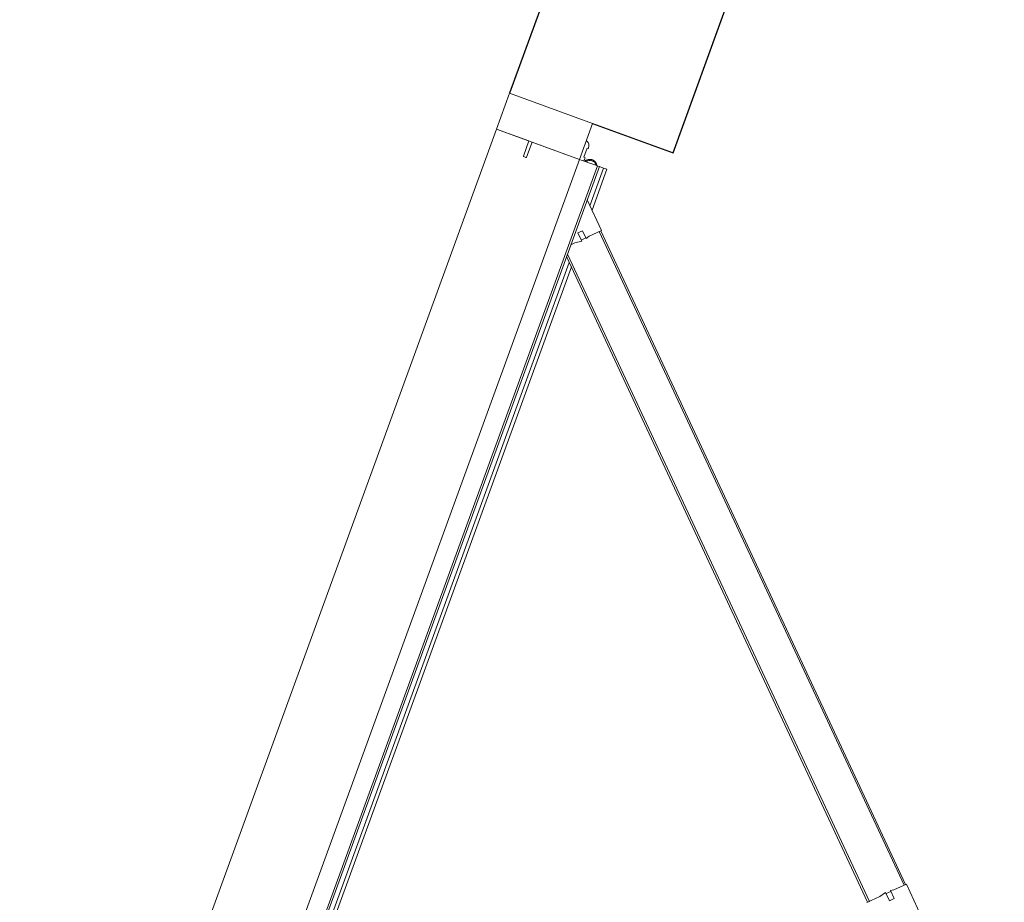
# Model space of a CAD drawing. Header units: inches. Extents: x 424 to 2043, y -237 to 445.
# Tile 18 of 256: x 548.74 to 549.87, y -90.25 to -89.23. Entities that reach past the tile are written whole.
import ezdxf

# ---------------------------------------------------------------- set-up
doc = ezdxf.new("R2010")
doc.units = ezdxf.units.IN
doc.header["$MEASUREMENT"] = 0
doc.layers.add('A-DOOR', color=31, linetype='Continuous', lineweight=9)
doc.layers.add('A-WALL', color=113, linetype='Continuous', lineweight=9)

# ---------------------------------------------------------------- blocks, each defined once
blk = doc.blocks.new('5-panel_Bi-fold_external_door_10806 - Type 1-V1-زیرزمین')
at = {"layer": 'A-DOOR'}
for p, q in [((-1.6227, 0.6934), (-1.6764, 0.6397)), ((-1.6757, 0.639), (-2.262, 0.0527)), ((-1.6743, 0.6376), (-2.2606, 0.0512)), ((-1.6764, 0.6397), (-1.6652, 0.6285)), ((-1.6757, 0.639), (-1.6743, 0.6376)), ((-1.6652, 0.6285), (-1.6632, 0.625)), ((-1.6632, 0.625), (-1.6561, 0.6321)), ((-1.6624, 0.6257), (-1.6582, 0.6215)), ((-1.6518, 0.6279), (-1.6592, 0.6205)), ((-1.6561, 0.6321), (-1.6518, 0.6279)), ((-1.6592, 0.6205), (-1.6526, 0.6159)), ((-1.6526, 0.6159), (-1.641, 0.6043)), ((-1.6432, 0.6065), (-2.2239, 0.0257)), ((-1.6417, 0.605), (-2.2211, 0.0257)), ((-1.6432, 0.6065), (-1.6417, 0.605)), ((-2.2627, 0.0534), (-2.2904, 0.0257)), ((-2.2516, 0.0422), (-2.2627, 0.0534)), ((-2.2606, 0.0512), (-2.262, 0.0527)), ((-2.281, 0.0351), (-2.331, 0.0351)), ((-2.331, 0.0311), (-2.331, 0.0351)), ((-2.2551, 0.033), (-2.248, 0.0401)), ((-2.248, 0.0401), (-2.2516, 0.0422)), ((-2.2435, 0.0361), (-2.2509, 0.0288)), ((-2.2445, 0.0351), (-2.2488, 0.0394)), ((-2.2389, 0.0296), (-2.2435, 0.0361)), ((-0.94, 0.0351), (-2.2117, 0.0351)), ((-2.331, 0.0311), (-2.285, 0.0311)), ((-2.331, 0.0301), (-2.331, 0.0311)), ((-2.331, 0.0255), (-2.331, 0.0301)), ((2.581, 0.0259), (-2.331, 0.0259)), ((-2.331, 0.0255), (-2.331, 0.0259)), ((-2.331, 0.0243), (-2.331, 0.0255)), ((-2.331, 0.0237), (-2.331, 0.0243)), ((2.581, 0.0237), (-2.331, 0.0237)), ((-2.331, 0.0193), (-2.331, 0.0237)), ((-2.2509, 0.0288), (-2.2551, 0.033)), ((-2.2351, 0.0257), (-2.2389, 0.0296)), ((-2.2157, 0.0311), (-0.936, 0.0311)), ((-2.331, 0.0038), (-2.331, 0.0193)), ((-2.331, 0.0016), (-2.375, 0.0016)), ((-2.375, 0.0016), (-2.375, -0.1)), ((-2.3461, 0.0069), (-2.3469, 0.0069)), ((-2.3461, 0.0069), (-2.3469, 0.0069)), ((-2.3461, 0.0053), (-2.3461, 0.0069)), ((-2.3461, 0.0053), (-2.3461, 0.0069)), ((-2.335, 0.0053), (-2.3461, 0.0053)), ((-2.331, 0.0069), (-2.335, 0.0069)), ((-2.335, 0.0069), (-2.335, 0.0053)), ((-2.3325, 0.0094), (-2.3325, 0.0069)), ((-2.3325, 0.0094), (-2.3325, 0.0069)), ((-2.3325, 0.0094), (-2.3325, 0.0069)), ((-2.3325, 0.0094), (-2.3325, 0.0069)), ((-2.331, 0.0016), (-2.331, 0.0038)), ((-2.331, -0.1), (-2.331, 0.0016)), ((-2.331, 0.0016), (2.581, 0.0016)), ((-2.331, -0.0565), (-2.331, 0.0016)), ((-2.3125, -0.0565), (-2.331, -0.0565)), ((-2.331, -0.1), (-2.331, -0.0602)), ((-2.331, -0.0602), (-2.3125, -0.0602)), ((-2.312, -0.0597), (-2.312, -0.057)), ((-2.375, -0.1), (-2.331, -0.1)), ((-2.331, -0.1), (2.581, -0.1))]:
    blk.add_line(p, q, dxfattribs=at)
at = {"layer": 'A-DOOR', "flags": 128}
blk.add_lwpolyline([(-2.3312, 0.0227), (-2.3315, 0.0225), (-2.3317, 0.0224), (-2.332, 0.0222), (-2.3323, 0.022), (-2.3325, 0.0218), (-2.3328, 0.0216), (-2.333, 0.0214), (-2.3332, 0.0212), (-2.3335, 0.0209), (-2.3337, 0.0207), (-2.3339, 0.0204), (-2.3341, 0.0202), (-2.3342, 0.0199), (-2.3344, 0.0196), (-2.3346, 0.0194), (-2.3347, 0.0191), (-2.3348, 0.0188), (-2.335, 0.0185), (-2.3351, 0.0182), (-2.3352, 0.0179), (-2.3352, 0.0176), (-2.3353, 0.0173), (-2.3354, 0.017), (-2.3354, 0.0166), (-2.3355, 0.0163), (-2.3355, 0.016), (-2.3355, 0.0157), (-2.3355, 0.0154), (-2.3355, 0.015), (-2.3355, 0.0147), (-2.3354, 0.0144), (-2.3354, 0.0141), (-2.3353, 0.0138), (-2.3352, 0.0135), (-2.3351, 0.0132), (-2.335, 0.0129), (-2.3349, 0.0126), (-2.3348, 0.0123), (-2.3346, 0.012), (-2.3345, 0.0117), (-2.3343, 0.0114), (-2.3342, 0.0112), (-2.334, 0.0109), (-2.3338, 0.0106), (-2.3336, 0.0104), (-2.3334, 0.0102), (-2.3331, 0.0099), (-2.3329, 0.0097), (-2.3327, 0.0095), (-2.3324, 0.0093), (-2.3322, 0.0091), (-2.3319, 0.0089), (-2.3316, 0.0087), (-2.3313, 0.0086), (-2.3311, 0.0084)], dxfattribs=at)
blk.add_lwpolyline([(-2.3312, 0.0227), (-2.3315, 0.0225), (-2.3317, 0.0224), (-2.332, 0.0222), (-2.3323, 0.022), (-2.3325, 0.0218), (-2.3328, 0.0216), (-2.333, 0.0214), (-2.3332, 0.0212), (-2.3335, 0.0209), (-2.3337, 0.0207), (-2.3339, 0.0204), (-2.3341, 0.0202), (-2.3342, 0.0199), (-2.3344, 0.0196), (-2.3346, 0.0194), (-2.3347, 0.0191), (-2.3348, 0.0188), (-2.335, 0.0185), (-2.3351, 0.0182), (-2.3352, 0.0179), (-2.3352, 0.0176), (-2.3353, 0.0173), (-2.3354, 0.017), (-2.3354, 0.0166), (-2.3355, 0.0163), (-2.3355, 0.016), (-2.3355, 0.0157), (-2.3355, 0.0154), (-2.3355, 0.015), (-2.3355, 0.0147), (-2.3354, 0.0144), (-2.3354, 0.0141), (-2.3353, 0.0138), (-2.3352, 0.0135), (-2.3351, 0.0132), (-2.335, 0.0129), (-2.3349, 0.0126), (-2.3348, 0.0123), (-2.3346, 0.012), (-2.3345, 0.0117), (-2.3343, 0.0114), (-2.3342, 0.0112), (-2.334, 0.0109), (-2.3338, 0.0106), (-2.3336, 0.0104), (-2.3334, 0.0102), (-2.3331, 0.0099), (-2.3329, 0.0097), (-2.3327, 0.0095), (-2.3324, 0.0093), (-2.3322, 0.0091), (-2.3319, 0.0089), (-2.3316, 0.0087), (-2.3313, 0.0086), (-2.3311, 0.0084)], dxfattribs=at)
blk.add_lwpolyline([(-2.3312, 0.0227), (-2.3315, 0.0225), (-2.3317, 0.0224), (-2.332, 0.0222), (-2.3323, 0.022), (-2.3325, 0.0218), (-2.3328, 0.0216), (-2.333, 0.0214), (-2.3332, 0.0212), (-2.3335, 0.0209), (-2.3337, 0.0207), (-2.3339, 0.0204), (-2.3341, 0.0202), (-2.3342, 0.0199), (-2.3344, 0.0196), (-2.3346, 0.0194), (-2.3347, 0.0191), (-2.3348, 0.0188), (-2.335, 0.0185), (-2.3351, 0.0182), (-2.3352, 0.0179), (-2.3352, 0.0176), (-2.3353, 0.0173), (-2.3354, 0.017), (-2.3354, 0.0166), (-2.3355, 0.0163), (-2.3355, 0.016), (-2.3355, 0.0157), (-2.3355, 0.0154), (-2.3355, 0.015), (-2.3355, 0.0147), (-2.3354, 0.0144), (-2.3354, 0.0141), (-2.3353, 0.0138), (-2.3352, 0.0135), (-2.3351, 0.0132), (-2.335, 0.0129), (-2.3349, 0.0126), (-2.3348, 0.0123), (-2.3346, 0.012), (-2.3345, 0.0117), (-2.3343, 0.0114), (-2.3342, 0.0112), (-2.334, 0.0109), (-2.3338, 0.0106), (-2.3336, 0.0104), (-2.3334, 0.0102), (-2.3331, 0.0099), (-2.3329, 0.0097), (-2.3327, 0.0095), (-2.3324, 0.0093), (-2.3322, 0.0091), (-2.3319, 0.0089), (-2.3316, 0.0087), (-2.3313, 0.0086), (-2.3311, 0.0084)], dxfattribs=at)
blk.add_lwpolyline([(-2.3312, 0.0227), (-2.3315, 0.0225), (-2.3317, 0.0224), (-2.332, 0.0222), (-2.3323, 0.022), (-2.3325, 0.0218), (-2.3328, 0.0216), (-2.333, 0.0214), (-2.3332, 0.0212), (-2.3335, 0.0209), (-2.3337, 0.0207), (-2.3339, 0.0204), (-2.3341, 0.0202), (-2.3342, 0.0199), (-2.3344, 0.0196), (-2.3346, 0.0194), (-2.3347, 0.0191), (-2.3348, 0.0188), (-2.335, 0.0185), (-2.3351, 0.0182), (-2.3352, 0.0179), (-2.3352, 0.0176), (-2.3353, 0.0173), (-2.3354, 0.017), (-2.3354, 0.0166), (-2.3355, 0.0163), (-2.3355, 0.016), (-2.3355, 0.0157), (-2.3355, 0.0154), (-2.3355, 0.015), (-2.3355, 0.0147), (-2.3354, 0.0144), (-2.3354, 0.0141), (-2.3353, 0.0138), (-2.3352, 0.0135), (-2.3351, 0.0132), (-2.335, 0.0129), (-2.3349, 0.0126), (-2.3348, 0.0123), (-2.3346, 0.012), (-2.3345, 0.0117), (-2.3343, 0.0114), (-2.3342, 0.0112), (-2.334, 0.0109), (-2.3338, 0.0106), (-2.3336, 0.0104), (-2.3334, 0.0102), (-2.3331, 0.0099), (-2.3329, 0.0097), (-2.3327, 0.0095), (-2.3324, 0.0093), (-2.3322, 0.0091), (-2.3319, 0.0089), (-2.3316, 0.0087), (-2.3313, 0.0086), (-2.3311, 0.0084)], dxfattribs=at)
blk.add_lwpolyline([(-2.3312, 0.0227), (-2.3315, 0.0225), (-2.3317, 0.0224), (-2.332, 0.0222), (-2.3323, 0.022), (-2.3325, 0.0218), (-2.3328, 0.0216), (-2.333, 0.0214), (-2.3332, 0.0212), (-2.3335, 0.0209), (-2.3337, 0.0207), (-2.3339, 0.0204), (-2.3341, 0.0202), (-2.3342, 0.0199), (-2.3344, 0.0196), (-2.3346, 0.0194), (-2.3347, 0.0191), (-2.3348, 0.0188), (-2.335, 0.0185), (-2.3351, 0.0182), (-2.3352, 0.0179), (-2.3352, 0.0176), (-2.3353, 0.0173), (-2.3354, 0.017), (-2.3354, 0.0166), (-2.3355, 0.0163), (-2.3355, 0.016), (-2.3355, 0.0157), (-2.3355, 0.0154), (-2.3355, 0.015), (-2.3355, 0.0147), (-2.3354, 0.0144), (-2.3354, 0.0141), (-2.3353, 0.0138), (-2.3352, 0.0135), (-2.3351, 0.0132), (-2.335, 0.0129), (-2.3349, 0.0126), (-2.3348, 0.0123), (-2.3346, 0.012), (-2.3345, 0.0117), (-2.3343, 0.0114), (-2.3342, 0.0112), (-2.334, 0.0109), (-2.3338, 0.0106), (-2.3336, 0.0104), (-2.3334, 0.0102), (-2.3331, 0.0099), (-2.3329, 0.0097), (-2.3327, 0.0095), (-2.3324, 0.0093), (-2.3322, 0.0091), (-2.3319, 0.0089), (-2.3316, 0.0087), (-2.3313, 0.0086), (-2.3311, 0.0084)], dxfattribs=at)
blk.add_lwpolyline([(-2.3312, 0.0227), (-2.3315, 0.0225), (-2.3317, 0.0224), (-2.332, 0.0222), (-2.3323, 0.022), (-2.3325, 0.0218), (-2.3328, 0.0216), (-2.333, 0.0214), (-2.3332, 0.0212), (-2.3335, 0.0209), (-2.3337, 0.0207), (-2.3339, 0.0204), (-2.3341, 0.0202), (-2.3342, 0.0199), (-2.3344, 0.0196), (-2.3346, 0.0194), (-2.3347, 0.0191), (-2.3348, 0.0188), (-2.335, 0.0185), (-2.3351, 0.0182), (-2.3352, 0.0179), (-2.3352, 0.0176), (-2.3353, 0.0173), (-2.3354, 0.017), (-2.3354, 0.0166), (-2.3355, 0.0163), (-2.3355, 0.016), (-2.3355, 0.0157), (-2.3355, 0.0154), (-2.3355, 0.015), (-2.3355, 0.0147), (-2.3354, 0.0144), (-2.3354, 0.0141), (-2.3353, 0.0138), (-2.3352, 0.0135), (-2.3351, 0.0132), (-2.335, 0.0129), (-2.3349, 0.0126), (-2.3348, 0.0123), (-2.3346, 0.012), (-2.3345, 0.0117), (-2.3343, 0.0114), (-2.3342, 0.0112), (-2.334, 0.0109), (-2.3338, 0.0106), (-2.3336, 0.0104), (-2.3334, 0.0102), (-2.3331, 0.0099), (-2.3329, 0.0097), (-2.3327, 0.0095), (-2.3324, 0.0093), (-2.3322, 0.0091), (-2.3319, 0.0089), (-2.3316, 0.0087), (-2.3313, 0.0086), (-2.3311, 0.0084)], dxfattribs=at)
blk.add_lwpolyline([(-2.3312, 0.0227), (-2.3315, 0.0225), (-2.3317, 0.0224), (-2.332, 0.0222), (-2.3323, 0.022), (-2.3325, 0.0218), (-2.3328, 0.0216), (-2.333, 0.0214), (-2.3332, 0.0212), (-2.3335, 0.0209), (-2.3337, 0.0207), (-2.3339, 0.0204), (-2.3341, 0.0202), (-2.3342, 0.0199), (-2.3344, 0.0196), (-2.3346, 0.0194), (-2.3347, 0.0191), (-2.3348, 0.0188), (-2.335, 0.0185), (-2.3351, 0.0182), (-2.3352, 0.0179), (-2.3352, 0.0176), (-2.3353, 0.0173), (-2.3354, 0.017), (-2.3354, 0.0166), (-2.3355, 0.0163), (-2.3355, 0.016), (-2.3355, 0.0157), (-2.3355, 0.0154), (-2.3355, 0.015), (-2.3355, 0.0147), (-2.3354, 0.0144), (-2.3354, 0.0141), (-2.3353, 0.0138), (-2.3352, 0.0135), (-2.3351, 0.0132), (-2.335, 0.0129), (-2.3349, 0.0126), (-2.3348, 0.0123), (-2.3346, 0.012), (-2.3345, 0.0117), (-2.3343, 0.0114), (-2.3342, 0.0112), (-2.334, 0.0109), (-2.3338, 0.0106), (-2.3336, 0.0104), (-2.3334, 0.0102), (-2.3331, 0.0099), (-2.3329, 0.0097), (-2.3327, 0.0095), (-2.3324, 0.0093), (-2.3322, 0.0091), (-2.3319, 0.0089), (-2.3316, 0.0087), (-2.3313, 0.0086), (-2.3311, 0.0084)], dxfattribs=at)
blk.add_lwpolyline([(-2.3312, 0.0227), (-2.3315, 0.0225), (-2.3317, 0.0224), (-2.332, 0.0222), (-2.3323, 0.022), (-2.3325, 0.0218), (-2.3328, 0.0216), (-2.333, 0.0214), (-2.3332, 0.0212), (-2.3335, 0.0209), (-2.3337, 0.0207), (-2.3339, 0.0204), (-2.3341, 0.0202), (-2.3342, 0.0199), (-2.3344, 0.0196), (-2.3346, 0.0194), (-2.3347, 0.0191), (-2.3348, 0.0188), (-2.335, 0.0185), (-2.3351, 0.0182), (-2.3352, 0.0179), (-2.3352, 0.0176), (-2.3353, 0.0173), (-2.3354, 0.017), (-2.3354, 0.0166), (-2.3355, 0.0163), (-2.3355, 0.016), (-2.3355, 0.0157), (-2.3355, 0.0154), (-2.3355, 0.015), (-2.3355, 0.0147), (-2.3354, 0.0144), (-2.3354, 0.0141), (-2.3353, 0.0138), (-2.3352, 0.0135), (-2.3351, 0.0132), (-2.335, 0.0129), (-2.3349, 0.0126), (-2.3348, 0.0123), (-2.3346, 0.012), (-2.3345, 0.0117), (-2.3343, 0.0114), (-2.3342, 0.0112), (-2.334, 0.0109), (-2.3338, 0.0106), (-2.3336, 0.0104), (-2.3334, 0.0102), (-2.3331, 0.0099), (-2.3329, 0.0097), (-2.3327, 0.0095), (-2.3324, 0.0093), (-2.3322, 0.0091), (-2.3319, 0.0089), (-2.3316, 0.0087), (-2.3313, 0.0086), (-2.3311, 0.0084)], dxfattribs=at)
at = {"layer": 'A-DOOR'}
for centre, radius, start, end in [((-2.3275, 0.0156), 0.007, 124.641, 235.359), ((-2.3469, -0.0001), 0.007, 90, 159.7478), ((-2.3469, -0.0001), 0.007, 90, 159.7478), ((-2.353, 0.0021), 0.0005, 159.7478, 270), ((-2.353, 0.0021), 0.0005, 159.7478, 270), ((-2.3275, 0.0156), 0.008, 231.3178, 244.0452), ((-2.3275, 0.0156), 0.008, 231.3178, 244.0452), ((-2.3275, 0.0156), 0.008, 231.3178, 244.0452), ((-2.3275, 0.0156), 0.008, 231.3178, 244.0452), ((-2.3125, -0.057), 0.0005, 0, 90), ((-2.3125, -0.0597), 0.0005, 270, 0)]:
    blk.add_arc(centre, radius, start, end, dxfattribs=at)

msp = doc.modelspace()

# ---------------------------------------------------------------- linework, layer by layer
at = {"layer": 'A-WALL', "lineweight": 25}
for p, q in [((549.4872, -89.3844), (553.3785, -78.6931)), ((551.0094, -84.6175), (549.2993, -89.3159)), ((549.3947, -89.3507), (549.4872, -89.3844))]:
    msp.add_line(p, q, dxfattribs=at)

# ---------------------------------------------------------------- block references
at = {"layer": 'A-DOOR', "rotation": 249.999999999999}
msp.add_blockref('5-panel_Bi-fold_external_door_10806 - Type 1-V1-زیرزمین', (548.5809, -91.5819), dxfattribs=at)

doc.saveas('drawing.dxf')
